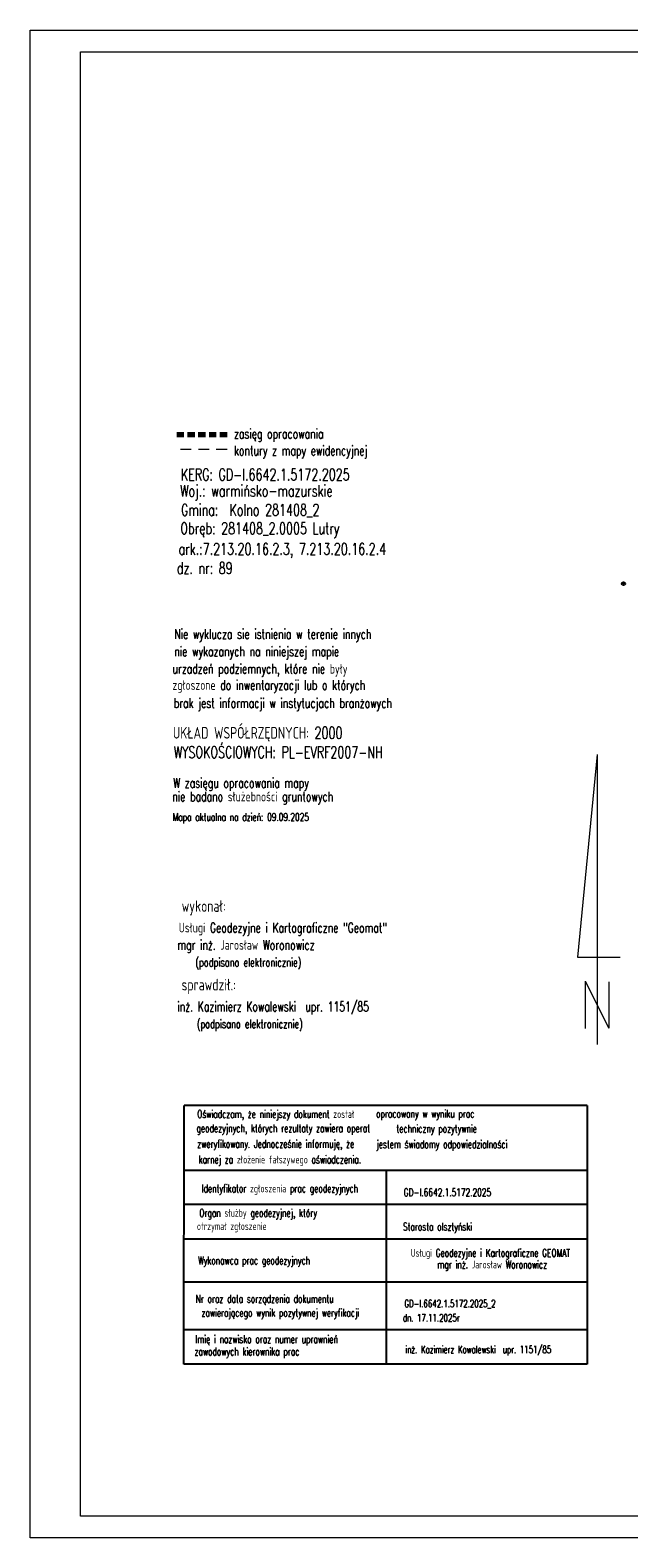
# Model space of a CAD drawing. Header units: feet. Extents: x 7493042 to 7493387, y 5986509 to 5986725.
# Tile 1 of 73: x 7493042 to 7493125, y 5986511 to 5986721. Entities that reach past the tile are written whole.
import ezdxf
from ezdxf.enums import TextEntityAlignment as Align

# ---------------------------------------------------------------- set-up
doc = ezdxf.new("R2010")
doc.units = ezdxf.units.FT
doc.header["$MEASUREMENT"] = 0
for name, pattern in [('2', [1.5, 1, -0.5]), ('4', [2.5, 1.5, -1]), ('UPX', [0])]:
    doc.linetypes.add(name, pattern=pattern)
for name, color, linetype, lineweight in [('_k_tabela', 7, 'CONTINUOUS', 13), ('EADOD_T_0', 1, 'CONTINUOUS', 18), ('EKLPK_L_0_a', 90, '4', 18), ('FORMATKA_T_0', 7, 'CONTINUOUS', 20), ('OTO_L_0', 7, 'CONTINUOUS', 35), ('UCCOO_T_0_b', 1, 'CONTINUOUS', 20), ('UCCOO_T_1_b', 7, 'CONTINUOUS', 20), ('UXXPO_L_1_b', 7, 'UPX', 25)]:
    doc.layers.add(name, color=color, linetype=linetype, lineweight=lineweight)
doc.layers.add('ZASIEG_L_0', color=7, linetype='2', lineweight=70, true_color=0x2cd341)
doc.styles.get("Standard").update_dxf_attribs({"font": 'Simplex.SHX', "width": 0.75})

msp = doc.modelspace()

# ---------------------------------------------------------------- linework, layer by layer
at = {"layer": '_k_tabela'}
for points in [[(7493339.072, 5986721.213), (7493339.072, 5986511.213), (7493042.072, 5986511.213), (7493042.072, 5986721.213)], [(7493336.072, 5986718.213), (7493336.072, 5986514.213), (7493049.072, 5986514.213), (7493049.072, 5986718.213)]]:
    msp.add_lwpolyline(points, close=True, dxfattribs=at)
at = {"layer": 'EADOD_T_0', "color": 250, "linetype": 'Continuous'}
for p, q in [((7493121.077, 5986620.34), (7493118.339, 5986592.07)), ((7493121.077, 5986620.34), (7493121.077, 5986579.91)), ((7493118.339, 5986592.07), (7493124.271, 5986592.07)), ((7493119.419, 5986588.754), (7493119.419, 5986582.147)), ((7493119.419, 5986588.754), (7493122.706, 5986582.184)), ((7493122.706, 5986588.679), (7493122.706, 5986582.184))]:
    msp.add_line(p, q, dxfattribs=at)
at = {"layer": 'EKLPK_L_0_a', "linetype": '4'}
msp.add_line((7493069.513, 5986662.783), (7493062.311, 5986662.783), dxfattribs=at)
at = {"layer": 'OTO_L_0'}
msp.add_circle((7493124.749, 5986644.106), 0.17, dxfattribs=at)
at = {"layer": 'UXXPO_L_1_b', "linetype": 'UPX', "lineweight": 25}
for p, q in [((7493063.51, 5986535.421), (7493063.511, 5986571.421)), ((7493119.695, 5986571.42), (7493063.511, 5986571.421)), ((7493119.695, 5986571.42), (7493119.694, 5986535.42)), ((7493063.511, 5986562.421), (7493119.695, 5986562.42)), ((7493091.71, 5986535.42), (7493091.711, 5986562.42)), ((7493119.695, 5986557.62), (7493063.511, 5986557.621)), ((7493119.695, 5986552.82), (7493063.51, 5986552.821)), ((7493119.694, 5986546.82), (7493063.51, 5986546.821)), ((7493063.51, 5986540.221), (7493119.694, 5986540.22)), ((7493119.694, 5986535.42), (7493063.51, 5986535.421))]:
    msp.add_line(p, q, dxfattribs=at)
at = {"layer": 'ZASIEG_L_0', "linetype": '2'}
msp.add_line((7493069.505, 5986664.864), (7493062.229, 5986664.85), dxfattribs=at)

# ---------------------------------------------------------------- texts
at = {"layer": 'FORMATKA_T_0', "width": 0.7}
for s, height, p in [('zasięg opracowania', 1.35, (7493070.474, 5986665.68)), ('kontury z mapy ewidencyjnej', 1.35, (7493070.474, 5986663.331)), ('KERG: GD-I.6642.1.5172.2025', 1.62, (7493063.075, 5986660.123)), ('Woj.: warmińsko-mazurskie', 1.62, (7493062.974, 5986657.859)), ('Gmina:  Kolno 281408_2  ', 1.62, (7493063.097, 5986655.207)), ('Obręb: 281408_2.0005 Lutry ', 1.62, (7493063.002, 5986652.632)), ('ark.:7.213.20.16.2.3, 7.213.20.16.2.4', 1.62, (7493062.758, 5986649.761)), ('dz. nr: 89', 1.62, (7493062.511, 5986647.094)), ('Nie wyklucza sie istnienia w terenie innych', 1.35, (7493062.159, 5986637.787)), ('nie wykazanych na niniejszej mapie', 1.35, (7493062.159, 5986635.359)), ('urzadzeń podziemnych, które nie były', 1.35, (7493061.907, 5986632.931)), ('zgłoszone do inwentaryzacji lub o których', 1.35, (7493061.907, 5986630.671)), ('brak jest informacji w instytucjach branżowych', 1.35, (7493062.075, 5986628.159)), ('UKŁAD WSPÓŁRZĘDNYCH: 2000', 1.62, (7493061.97, 5986624.152)), ('WYSOKOŚCIOWYCH: PL-EVRF2007-NH', 1.62, (7493062.084, 5986621.451)), ('W zasięgu opracowania mapy', 1.35, (7493061.993, 5986617.038)), ('nie badano służebności gruntowych', 1.35, (7493061.878, 5986615.142)), ('Mapa aktualna na dzień: 09.09.2025', 1.08, (7493061.935, 5986612.154)), ('wykonał:', 1.62, (7493063.188, 5986600.025)), ('Usługi Geodezyjne i Kartograficzne "Geomat"', 1.35, (7493062.783, 5986596.883)), ('mgr inż. Jarosław Woronowicz ', 1.35, (7493062.591, 5986594.474)), ('(podpisano elektronicznie)', 1.188, (7493065.096, 5986591.968)), ('sprawdził.: ', 1.62, (7493063.169, 5986589.077)), ('inż. Kazimierz Kowalewski  upr. 1151/85', 1.35, (7493062.591, 5986585.897)), ('(podpisano elektronicznie)', 1.188, (7493065.289, 5986583.391))]:
    msp.add_text(s, height=height, dxfattribs=at).set_placement(p, align=Align.TOP_LEFT)
at = {"layer": 'UCCOO_T_0_b', "width": 0.7}
for s, p in [('Oświadczam, że niniejszy dokument został ', (7493065.354, 5986570.781)), ('opracowany w wyniku prac', (7493090.273, 5986570.832)), ('geodezyjnych, których rezultaty zawiera operat ', (7493065.252, 5986568.806)), ('techniczny pozytywnie', (7493093.109, 5986568.755)), ('zweryfikowany. Jednocześnie informuję, że ', (7493065.354, 5986566.628)), ('jestem świadomy odpowiedzialności', (7493090.323, 5986566.577)), ('karnej za złożenie fałszywego oświadczenia.', (7493065.556, 5986564.45))]:
    msp.add_text(s, height=1.08, dxfattribs=at).set_placement(p, align=Align.TOP_LEFT)
for s, p in [('Identyfikator zgłoszenia prac geodezyjnych', (7493076.871, 5986559.334)), ('Organ służby geodezyjnej, który', (7493073.842, 5986555.931)), ('otrzymał zgłoszenie', (7493070.17, 5986554.093)), ('Wykonawca prac geodezyjnych', (7493073.276, 5986549.306)), ('Nr oraz data sorządzenia dokumentu', (7493074.744, 5986543.968)), ('zawierającego wynik pozytywnej weryfikacji', (7493076.932, 5986542.023)), ('Imię i nazwisko oraz numer uprawnień', (7493075.022, 5986538.344)), ('zawodowych kierownika prac', (7493072.287, 5986536.622))]:
    msp.add_text(s, height=1.08, dxfattribs=at).set_placement(p, align=Align.CENTER)
at = {"layer": 'UCCOO_T_1_b', "width": 0.7}
for s, height, p in [('GD-I.6642.1.5172.2025', 1.08, (7493100.214, 5986558.792)), ('Starosta olsztyński', 1.08, (7493098.836, 5986554.01)), ('Usługi Geodezyjne i Kartograficzne GEOMAT', 1.08, (7493106.2, 5986550.364)), ('mgr inż. Jarosław Woronowicz', 1.08, (7493106.454, 5986548.743)), ('GD-I.6642.1.5172.2025_2', 1.02816, (7493100.569, 5986543.32)), ('dn. 17.11.2025r', 1.02816, (7493097.965, 5986541.343)), ('inż. Kazimierz Kowalewski  upr. 1151/85', 1.02816, (7493104.515, 5986536.941))]:
    msp.add_text(s, height=height, dxfattribs=at).set_placement(p, align=Align.CENTER)

doc.saveas('drawing.dxf')
